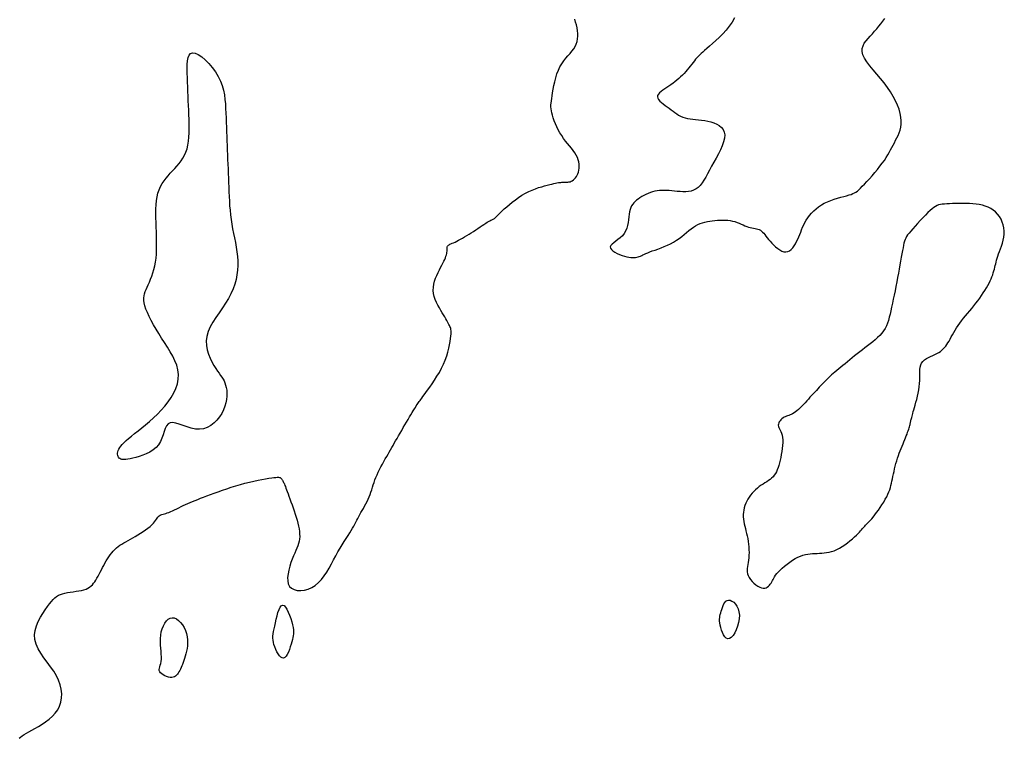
# Model space of a CAD drawing. Header units: millimetres. Extents: x 32690613 to 32693367, y 5343692 to 5344708.
# Tile 231 of 256: x 32692669 to 32692696, y 5343849 to 5343868. Entities that reach past the tile are written whole.
import ezdxf

# ---------------------------------------------------------------- set-up
doc = ezdxf.new("R2010")
doc.units = ezdxf.units.MM
doc.header["$LTSCALE"] = 20
doc.layers.add('02-DGM_HL_493.00', color=102, linetype='Continuous')

msp = doc.modelspace()

# ---------------------------------------------------------------- linework, layer by layer
at = {"layer": '02-DGM_HL_493.00', "elevation": 493, "flags": 128}
for points in [[(32692668.927, 5343848.702), (32692668.969, 5343848.736), (32692669.015, 5343848.769), (32692669.068, 5343848.803), (32692669.128, 5343848.838), (32692669.195, 5343848.876), (32692669.272, 5343848.918), (32692669.358, 5343848.966), (32692669.451, 5343849.02), (32692669.548, 5343849.079), (32692669.645, 5343849.145), (32692669.74, 5343849.217), (32692669.828, 5343849.296), (32692669.907, 5343849.381), (32692669.973, 5343849.474), (32692670.024, 5343849.573), (32692670.059, 5343849.679), (32692670.078, 5343849.79), (32692670.081, 5343849.905), (32692670.069, 5343850.024), (32692670.041, 5343850.145), (32692669.997, 5343850.267), (32692669.937, 5343850.39), (32692669.863, 5343850.512), (32692669.779, 5343850.634), (32692669.689, 5343850.755), (32692669.6, 5343850.877), (32692669.517, 5343850.999), (32692669.445, 5343851.121), (32692669.39, 5343851.244), (32692669.357, 5343851.368), (32692669.349, 5343851.492), (32692669.365, 5343851.616), (32692669.399, 5343851.738), (32692669.447, 5343851.856), (32692669.506, 5343851.969), (32692669.57, 5343852.074), (32692669.635, 5343852.171), (32692669.697, 5343852.257), (32692669.754, 5343852.332), (32692669.804, 5343852.395), (32692669.851, 5343852.449), (32692669.897, 5343852.494), (32692669.943, 5343852.531), (32692669.991, 5343852.562), (32692670.043, 5343852.586), (32692670.101, 5343852.606), (32692670.166, 5343852.623), (32692670.238, 5343852.636), (32692670.313, 5343852.648), (32692670.391, 5343852.659), (32692670.468, 5343852.67), (32692670.544, 5343852.682), (32692670.615, 5343852.696), (32692670.68, 5343852.712), (32692670.738, 5343852.732), (32692670.79, 5343852.756), (32692670.835, 5343852.783), (32692670.875, 5343852.814), (32692670.911, 5343852.848), (32692670.943, 5343852.887), (32692670.974, 5343852.929), (32692671.004, 5343852.975), (32692671.033, 5343853.025), (32692671.062, 5343853.078), (32692671.092, 5343853.134), (32692671.122, 5343853.192), (32692671.152, 5343853.251), (32692671.183, 5343853.311), (32692671.215, 5343853.372), (32692671.248, 5343853.431), (32692671.282, 5343853.49), (32692671.317, 5343853.548), (32692671.354, 5343853.603), (32692671.392, 5343853.657), (32692671.431, 5343853.707), (32692671.472, 5343853.755), (32692671.515, 5343853.8), (32692671.56, 5343853.842), (32692671.606, 5343853.879), (32692671.654, 5343853.913), (32692671.705, 5343853.946), (32692671.758, 5343853.977), (32692671.814, 5343854.009), (32692671.873, 5343854.041), (32692671.935, 5343854.075), (32692672, 5343854.111), (32692672.068, 5343854.151), (32692672.139, 5343854.194), (32692672.21, 5343854.239), (32692672.28, 5343854.286), (32692672.347, 5343854.333), (32692672.41, 5343854.379), (32692672.467, 5343854.425), (32692672.516, 5343854.469), (32692672.557, 5343854.51), (32692672.591, 5343854.548), (32692672.618, 5343854.583), (32692672.641, 5343854.615), (32692672.66, 5343854.644), (32692672.678, 5343854.67), (32692672.696, 5343854.692), (32692672.715, 5343854.71), (32692672.737, 5343854.725), (32692672.761, 5343854.736), (32692672.789, 5343854.746), (32692672.819, 5343854.756), (32692672.853, 5343854.765), (32692672.89, 5343854.775), (32692672.931, 5343854.788), (32692672.976, 5343854.803), (32692673.024, 5343854.823), (32692673.075, 5343854.846), (32692673.129, 5343854.871), (32692673.186, 5343854.899), (32692673.244, 5343854.927), (32692673.304, 5343854.957), (32692673.365, 5343854.987), (32692673.426, 5343855.016), (32692673.488, 5343855.044), (32692673.55, 5343855.071), (32692673.615, 5343855.098), (32692673.682, 5343855.125), (32692673.754, 5343855.153), (32692673.83, 5343855.182), (32692673.912, 5343855.213), (32692674.001, 5343855.247), (32692674.097, 5343855.283), (32692674.2, 5343855.321), (32692674.309, 5343855.361), (32692674.422, 5343855.402), (32692674.54, 5343855.442), (32692674.66, 5343855.482), (32692674.782, 5343855.52), (32692674.906, 5343855.556), (32692675.03, 5343855.589), (32692675.151, 5343855.619), (32692675.27, 5343855.646), (32692675.383, 5343855.67), (32692675.49, 5343855.691), (32692675.588, 5343855.709), (32692675.676, 5343855.723), (32692675.752, 5343855.735), (32692675.814, 5343855.743), (32692675.864, 5343855.748), (32692675.904, 5343855.75), (32692675.935, 5343855.75), (32692675.959, 5343855.747), (32692675.977, 5343855.743), (32692675.991, 5343855.736), (32692676.002, 5343855.729), (32692676.012, 5343855.719), (32692676.022, 5343855.709), (32692676.031, 5343855.697), (32692676.04, 5343855.683), (32692676.049, 5343855.668), (32692676.058, 5343855.651), (32692676.067, 5343855.631), (32692676.076, 5343855.61), (32692676.086, 5343855.587), (32692676.097, 5343855.561), (32692676.108, 5343855.531), (32692676.122, 5343855.497), (32692676.137, 5343855.458), (32692676.153, 5343855.413), (32692676.173, 5343855.362), (32692676.195, 5343855.305), (32692676.219, 5343855.239), (32692676.246, 5343855.168), (32692676.274, 5343855.091), (32692676.304, 5343855.01), (32692676.333, 5343854.926), (32692676.362, 5343854.841), (32692676.39, 5343854.755), (32692676.417, 5343854.671), (32692676.441, 5343854.589), (32692676.462, 5343854.509), (32692676.479, 5343854.431), (32692676.493, 5343854.356), (32692676.503, 5343854.284), (32692676.508, 5343854.214), (32692676.509, 5343854.147), (32692676.504, 5343854.082), (32692676.493, 5343854.021), (32692676.477, 5343853.96), (32692676.456, 5343853.9), (32692676.432, 5343853.838), (32692676.404, 5343853.772), (32692676.374, 5343853.702), (32692676.342, 5343853.625), (32692676.308, 5343853.541), (32692676.274, 5343853.448), (32692676.242, 5343853.349), (32692676.215, 5343853.246), (32692676.194, 5343853.145), (32692676.184, 5343853.046), (32692676.185, 5343852.954), (32692676.202, 5343852.873), (32692676.237, 5343852.804), (32692676.29, 5343852.752), (32692676.36, 5343852.715), (32692676.444, 5343852.695), (32692676.536, 5343852.691), (32692676.635, 5343852.703), (32692676.736, 5343852.73), (32692676.836, 5343852.773), (32692676.931, 5343852.831), (32692677.018, 5343852.905), (32692677.098, 5343852.991), (32692677.171, 5343853.087), (32692677.24, 5343853.191), (32692677.304, 5343853.3), (32692677.365, 5343853.411), (32692677.425, 5343853.523), (32692677.483, 5343853.631), (32692677.541, 5343853.735), (32692677.599, 5343853.834), (32692677.656, 5343853.927), (32692677.711, 5343854.016), (32692677.764, 5343854.098), (32692677.814, 5343854.176), (32692677.86, 5343854.248), (32692677.901, 5343854.315), (32692677.938, 5343854.376), (32692677.971, 5343854.434), (32692678, 5343854.487), (32692678.028, 5343854.539), (32692678.054, 5343854.589), (32692678.08, 5343854.638), (32692678.107, 5343854.689), (32692678.135, 5343854.741), (32692678.165, 5343854.796), (32692678.197, 5343854.852), (32692678.23, 5343854.911), (32692678.264, 5343854.972), (32692678.297, 5343855.034), (32692678.329, 5343855.096), (32692678.359, 5343855.16), (32692678.387, 5343855.223), (32692678.412, 5343855.287), (32692678.434, 5343855.351), (32692678.455, 5343855.415), (32692678.475, 5343855.479), (32692678.496, 5343855.544), (32692678.517, 5343855.611), (32692678.541, 5343855.678), (32692678.568, 5343855.748), (32692678.598, 5343855.818), (32692678.632, 5343855.89), (32692678.668, 5343855.962), (32692678.705, 5343856.034), (32692678.744, 5343856.106), (32692678.783, 5343856.176), (32692678.821, 5343856.244), (32692678.859, 5343856.309), (32692678.895, 5343856.372), (32692678.929, 5343856.432), (32692678.963, 5343856.491), (32692678.996, 5343856.55), (32692679.03, 5343856.609), (32692679.065, 5343856.669), (32692679.101, 5343856.732), (32692679.139, 5343856.798), (32692679.179, 5343856.869), (32692679.221, 5343856.942), (32692679.264, 5343857.017), (32692679.307, 5343857.093), (32692679.351, 5343857.168), (32692679.394, 5343857.241), (32692679.435, 5343857.312), (32692679.474, 5343857.379), (32692679.511, 5343857.44), (32692679.546, 5343857.496), (32692679.577, 5343857.548), (32692679.607, 5343857.595), (32692679.634, 5343857.638), (32692679.659, 5343857.676), (32692679.681, 5343857.711), (32692679.702, 5343857.742), (32692679.721, 5343857.77), (32692679.739, 5343857.797), (32692679.759, 5343857.824), (32692679.78, 5343857.854), (32692679.804, 5343857.888), (32692679.834, 5343857.928), (32692679.87, 5343857.976), (32692679.913, 5343858.035), (32692679.965, 5343858.105), (32692680.023, 5343858.186), (32692680.086, 5343858.276), (32692680.152, 5343858.373), (32692680.217, 5343858.476), (32692680.282, 5343858.583), (32692680.342, 5343858.693), (32692680.396, 5343858.805), (32692680.442, 5343858.916), (32692680.481, 5343859.025), (32692680.513, 5343859.131), (32692680.539, 5343859.232), (32692680.559, 5343859.328), (32692680.574, 5343859.416), (32692680.585, 5343859.494), (32692680.593, 5343859.563), (32692680.597, 5343859.62), (32692680.599, 5343859.667), (32692680.598, 5343859.706), (32692680.594, 5343859.739), (32692680.588, 5343859.768), (32692680.579, 5343859.794), (32692680.568, 5343859.819), (32692680.555, 5343859.846), (32692680.54, 5343859.876), (32692680.523, 5343859.909), (32692680.503, 5343859.946), (32692680.48, 5343859.987), (32692680.455, 5343860.032), (32692680.426, 5343860.081), (32692680.395, 5343860.134), (32692680.36, 5343860.193), (32692680.322, 5343860.257), (32692680.282, 5343860.325), (32692680.243, 5343860.397), (32692680.206, 5343860.472), (32692680.173, 5343860.55), (32692680.146, 5343860.63), (32692680.127, 5343860.712), (32692680.118, 5343860.795), (32692680.121, 5343860.879), (32692680.133, 5343860.962), (32692680.154, 5343861.044), (32692680.181, 5343861.124), (32692680.212, 5343861.202), (32692680.247, 5343861.277), (32692680.282, 5343861.348), (32692680.316, 5343861.415), (32692680.348, 5343861.476), (32692680.377, 5343861.532), (32692680.403, 5343861.584), (32692680.426, 5343861.631), (32692680.445, 5343861.675), (32692680.461, 5343861.716), (32692680.474, 5343861.753), (32692680.483, 5343861.788), (32692680.488, 5343861.821), (32692680.491, 5343861.851), (32692680.491, 5343861.879), (32692680.491, 5343861.905), (32692680.491, 5343861.928), (32692680.492, 5343861.95), (32692680.496, 5343861.969), (32692680.502, 5343861.986), (32692680.512, 5343862.001), (32692680.527, 5343862.015), (32692680.546, 5343862.027), (32692680.569, 5343862.04), (32692680.596, 5343862.053), (32692680.628, 5343862.067), (32692680.664, 5343862.084), (32692680.705, 5343862.102), (32692680.75, 5343862.125), (32692680.799, 5343862.15), (32692680.852, 5343862.178), (32692680.907, 5343862.208), (32692680.965, 5343862.241), (32692681.024, 5343862.276), (32692681.085, 5343862.312), (32692681.145, 5343862.35), (32692681.206, 5343862.39), (32692681.267, 5343862.43), (32692681.325, 5343862.469), (32692681.382, 5343862.508), (32692681.436, 5343862.544), (32692681.487, 5343862.578), (32692681.533, 5343862.609), (32692681.575, 5343862.635), (32692681.612, 5343862.657), (32692681.644, 5343862.674), (32692681.671, 5343862.688), (32692681.696, 5343862.7), (32692681.717, 5343862.709), (32692681.735, 5343862.719), (32692681.752, 5343862.728), (32692681.768, 5343862.738), (32692681.783, 5343862.75), (32692681.799, 5343862.765), (32692681.816, 5343862.783), (32692681.837, 5343862.804), (32692681.863, 5343862.831), (32692681.894, 5343862.863), (32692681.933, 5343862.901), (32692681.98, 5343862.946), (32692682.036, 5343862.998), (32692682.101, 5343863.055), (32692682.174, 5343863.117), (32692682.252, 5343863.181), (32692682.336, 5343863.244), (32692682.423, 5343863.307), (32692682.513, 5343863.366), (32692682.605, 5343863.419), (32692682.697, 5343863.466), (32692682.788, 5343863.507), (32692682.877, 5343863.542), (32692682.964, 5343863.572), (32692683.047, 5343863.597), (32692683.125, 5343863.619), (32692683.197, 5343863.638), (32692683.263, 5343863.654), (32692683.321, 5343863.668), (32692683.373, 5343863.68), (32692683.418, 5343863.69), (32692683.459, 5343863.699), (32692683.496, 5343863.706), (32692683.53, 5343863.711), (32692683.563, 5343863.714), (32692683.594, 5343863.717), (32692683.625, 5343863.717), (32692683.657, 5343863.717), (32692683.688, 5343863.717), (32692683.719, 5343863.717), (32692683.75, 5343863.719), (32692683.781, 5343863.724), (32692683.812, 5343863.731), (32692683.843, 5343863.743), (32692683.874, 5343863.759), (32692683.904, 5343863.78), (32692683.932, 5343863.805), (32692683.96, 5343863.834), (32692683.985, 5343863.868), (32692684.007, 5343863.905), (32692684.026, 5343863.947), (32692684.042, 5343863.993), (32692684.054, 5343864.042), (32692684.061, 5343864.094), (32692684.063, 5343864.149), (32692684.06, 5343864.207), (32692684.05, 5343864.266), (32692684.035, 5343864.326), (32692684.012, 5343864.388), (32692683.982, 5343864.449), (32692683.945, 5343864.51), (32692683.901, 5343864.571), (32692683.853, 5343864.634), (32692683.801, 5343864.697), (32692683.747, 5343864.763), (32692683.692, 5343864.83), (32692683.638, 5343864.901), (32692683.587, 5343864.976), (32692683.539, 5343865.054), (32692683.494, 5343865.134), (32692683.454, 5343865.216), (32692683.419, 5343865.297), (32692683.387, 5343865.377), (32692683.36, 5343865.453), (32692683.338, 5343865.525), (32692683.321, 5343865.591), (32692683.308, 5343865.649), (32692683.3, 5343865.703), (32692683.297, 5343865.753), (32692683.297, 5343865.803), (32692683.3, 5343865.856), (32692683.307, 5343865.913), (32692683.316, 5343865.976), (32692683.328, 5343866.05), (32692683.341, 5343866.134), (32692683.357, 5343866.227), (32692683.377, 5343866.327), (32692683.399, 5343866.431), (32692683.426, 5343866.536), (32692683.458, 5343866.64), (32692683.496, 5343866.74), (32692683.539, 5343866.833), (32692683.588, 5343866.918), (32692683.643, 5343866.996), (32692683.699, 5343867.067), (32692683.757, 5343867.134), (32692683.812, 5343867.197), (32692683.865, 5343867.259), (32692683.912, 5343867.32), (32692683.951, 5343867.383), (32692683.982, 5343867.448), (32692684.003, 5343867.516), (32692684.017, 5343867.586), (32692684.022, 5343867.658), (32692684.021, 5343867.732), (32692684.014, 5343867.808), (32692684.002, 5343867.885), (32692683.984, 5343867.963), (32692683.962, 5343868.042), (32692683.938, 5343868.12)], [(32692688.258, 5343868.152), (32692688.192, 5343868.039), (32692688.115, 5343867.928), (32692688.028, 5343867.823), (32692687.936, 5343867.722), (32692687.841, 5343867.628), (32692687.748, 5343867.541), (32692687.659, 5343867.462), (32692687.579, 5343867.392), (32692687.508, 5343867.331), (32692687.448, 5343867.278), (32692687.396, 5343867.232), (32692687.35, 5343867.19), (32692687.31, 5343867.152), (32692687.274, 5343867.115), (32692687.239, 5343867.078), (32692687.205, 5343867.039), (32692687.171, 5343866.996), (32692687.135, 5343866.951), (32692687.098, 5343866.903), (32692687.06, 5343866.854), (32692687.02, 5343866.804), (32692686.979, 5343866.753), (32692686.937, 5343866.703), (32692686.893, 5343866.653), (32692686.847, 5343866.606), (32692686.799, 5343866.559), (32692686.75, 5343866.514), (32692686.699, 5343866.471), (32692686.647, 5343866.429), (32692686.594, 5343866.388), (32692686.539, 5343866.348), (32692686.483, 5343866.31), (32692686.426, 5343866.272), (32692686.37, 5343866.236), (32692686.318, 5343866.2), (32692686.27, 5343866.164), (32692686.229, 5343866.129), (32692686.198, 5343866.093), (32692686.179, 5343866.058), (32692686.173, 5343866.022), (32692686.182, 5343865.985), (32692686.204, 5343865.948), (32692686.237, 5343865.91), (32692686.279, 5343865.871), (32692686.328, 5343865.832), (32692686.381, 5343865.793), (32692686.436, 5343865.754), (32692686.49, 5343865.714), (32692686.543, 5343865.675), (32692686.594, 5343865.636), (32692686.644, 5343865.598), (32692686.694, 5343865.563), (32692686.746, 5343865.53), (32692686.8, 5343865.5), (32692686.857, 5343865.474), (32692686.918, 5343865.453), (32692686.983, 5343865.437), (32692687.053, 5343865.425), (32692687.127, 5343865.416), (32692687.204, 5343865.409), (32692687.284, 5343865.401), (32692687.366, 5343865.392), (32692687.449, 5343865.381), (32692687.533, 5343865.366), (32692687.616, 5343865.346), (32692687.698, 5343865.319), (32692687.774, 5343865.286), (32692687.843, 5343865.246), (32692687.902, 5343865.197), (32692687.948, 5343865.14), (32692687.979, 5343865.073), (32692687.992, 5343864.995), (32692687.985, 5343864.906), (32692687.962, 5343864.809), (32692687.924, 5343864.704), (32692687.876, 5343864.594), (32692687.819, 5343864.481), (32692687.758, 5343864.368), (32692687.696, 5343864.256), (32692687.636, 5343864.147), (32692687.58, 5343864.043), (32692687.527, 5343863.946), (32692687.477, 5343863.855), (32692687.428, 5343863.772), (32692687.379, 5343863.698), (32692687.328, 5343863.633), (32692687.273, 5343863.579), (32692687.215, 5343863.535), (32692687.151, 5343863.502), (32692687.083, 5343863.48), (32692687.011, 5343863.466), (32692686.936, 5343863.46), (32692686.86, 5343863.459), (32692686.784, 5343863.463), (32692686.708, 5343863.469), (32692686.634, 5343863.476), (32692686.561, 5343863.484), (32692686.492, 5343863.49), (32692686.424, 5343863.495), (32692686.358, 5343863.498), (32692686.294, 5343863.498), (32692686.23, 5343863.495), (32692686.167, 5343863.489), (32692686.105, 5343863.477), (32692686.043, 5343863.461), (32692685.982, 5343863.441), (32692685.922, 5343863.417), (32692685.864, 5343863.39), (32692685.807, 5343863.36), (32692685.753, 5343863.329), (32692685.702, 5343863.296), (32692685.655, 5343863.263), (32692685.611, 5343863.23), (32692685.572, 5343863.196), (32692685.536, 5343863.16), (32692685.504, 5343863.122), (32692685.476, 5343863.08), (32692685.453, 5343863.033), (32692685.433, 5343862.98), (32692685.418, 5343862.92), (32692685.407, 5343862.854), (32692685.398, 5343862.782), (32692685.388, 5343862.705), (32692685.378, 5343862.627), (32692685.363, 5343862.549), (32692685.342, 5343862.472), (32692685.313, 5343862.399), (32692685.274, 5343862.331), (32692685.225, 5343862.27), (32692685.167, 5343862.216), (32692685.106, 5343862.167), (32692685.046, 5343862.122), (32692684.991, 5343862.081), (32692684.946, 5343862.043), (32692684.914, 5343862.005), (32692684.899, 5343861.969), (32692684.906, 5343861.932), (32692684.932, 5343861.896), (32692684.972, 5343861.86), (32692685.025, 5343861.826), (32692685.086, 5343861.794), (32692685.152, 5343861.766), (32692685.219, 5343861.741), (32692685.284, 5343861.72), (32692685.345, 5343861.704), (32692685.401, 5343861.693), (32692685.452, 5343861.686), (32692685.499, 5343861.682), (32692685.542, 5343861.683), (32692685.581, 5343861.686), (32692685.618, 5343861.692), (32692685.652, 5343861.701), (32692685.684, 5343861.711), (32692685.716, 5343861.724), (32692685.748, 5343861.738), (32692685.782, 5343861.755), (32692685.82, 5343861.772), (32692685.863, 5343861.792), (32692685.912, 5343861.813), (32692685.969, 5343861.836), (32692686.035, 5343861.86), (32692686.109, 5343861.885), (32692686.188, 5343861.913), (32692686.272, 5343861.944), (32692686.357, 5343861.978), (32692686.443, 5343862.014), (32692686.528, 5343862.055), (32692686.609, 5343862.1), (32692686.687, 5343862.149), (32692686.76, 5343862.201), (32692686.829, 5343862.255), (32692686.895, 5343862.309), (32692686.959, 5343862.362), (32692687.022, 5343862.414), (32692687.083, 5343862.461), (32692687.144, 5343862.504), (32692687.205, 5343862.541), (32692687.267, 5343862.572), (32692687.329, 5343862.598), (32692687.392, 5343862.62), (32692687.456, 5343862.638), (32692687.521, 5343862.653), (32692687.587, 5343862.664), (32692687.654, 5343862.674), (32692687.724, 5343862.682), (32692687.794, 5343862.689), (32692687.865, 5343862.693), (32692687.935, 5343862.694), (32692688.005, 5343862.693), (32692688.074, 5343862.688), (32692688.141, 5343862.68), (32692688.205, 5343862.668), (32692688.267, 5343862.652), (32692688.326, 5343862.632), (32692688.382, 5343862.611), (32692688.436, 5343862.588), (32692688.488, 5343862.565), (32692688.538, 5343862.543), (32692688.587, 5343862.524), (32692688.634, 5343862.507), (32692688.68, 5343862.494), (32692688.724, 5343862.484), (32692688.767, 5343862.475), (32692688.809, 5343862.468), (32692688.848, 5343862.459), (32692688.886, 5343862.449), (32692688.921, 5343862.436), (32692688.954, 5343862.419), (32692688.985, 5343862.397), (32692689.015, 5343862.37), (32692689.044, 5343862.338), (32692689.074, 5343862.302), (32692689.105, 5343862.262), (32692689.138, 5343862.219), (32692689.175, 5343862.173), (32692689.216, 5343862.124), (32692689.262, 5343862.072), (32692689.313, 5343862.021), (32692689.366, 5343861.972), (32692689.422, 5343861.927), (32692689.479, 5343861.888), (32692689.535, 5343861.859), (32692689.591, 5343861.84), (32692689.644, 5343861.835), (32692689.695, 5343861.844), (32692689.742, 5343861.867), (32692689.786, 5343861.902), (32692689.828, 5343861.946), (32692689.866, 5343861.998), (32692689.902, 5343862.056), (32692689.934, 5343862.117), (32692689.964, 5343862.181), (32692689.992, 5343862.244), (32692690.018, 5343862.308), (32692690.043, 5343862.371), (32692690.069, 5343862.435), (32692690.096, 5343862.499), (32692690.125, 5343862.562), (32692690.158, 5343862.626), (32692690.195, 5343862.69), (32692690.236, 5343862.754), (32692690.284, 5343862.818), (32692690.336, 5343862.88), (32692690.394, 5343862.941), (32692690.457, 5343862.999), (32692690.526, 5343863.053), (32692690.601, 5343863.104), (32692690.681, 5343863.15), (32692690.767, 5343863.191), (32692690.856, 5343863.227), (32692690.947, 5343863.259), (32692691.038, 5343863.287), (32692691.125, 5343863.312), (32692691.208, 5343863.334), (32692691.284, 5343863.354), (32692691.351, 5343863.373), (32692691.408, 5343863.39), (32692691.456, 5343863.409), (32692691.498, 5343863.429), (32692691.537, 5343863.452), (32692691.574, 5343863.48), (32692691.613, 5343863.514), (32692691.656, 5343863.556), (32692691.706, 5343863.607), (32692691.764, 5343863.668), (32692691.828, 5343863.737), (32692691.898, 5343863.813), (32692691.971, 5343863.894), (32692692.044, 5343863.977), (32692692.116, 5343864.063), (32692692.184, 5343864.147), (32692692.247, 5343864.23), (32692692.303, 5343864.308), (32692692.352, 5343864.383), (32692692.396, 5343864.455), (32692692.436, 5343864.524), (32692692.472, 5343864.591), (32692692.506, 5343864.656), (32692692.54, 5343864.721), (32692692.573, 5343864.785), (32692692.607, 5343864.849), (32692692.642, 5343864.914), (32692692.674, 5343864.981), (32692692.703, 5343865.05), (32692692.728, 5343865.124), (32692692.746, 5343865.202), (32692692.757, 5343865.285), (32692692.758, 5343865.376), (32692692.749, 5343865.473), (32692692.73, 5343865.576), (32692692.699, 5343865.686), (32692692.659, 5343865.799), (32692692.607, 5343865.916), (32692692.545, 5343866.036), (32692692.473, 5343866.157), (32692692.39, 5343866.279), (32692692.297, 5343866.4), (32692692.198, 5343866.52), (32692692.098, 5343866.638), (32692692, 5343866.752), (32692691.91, 5343866.863), (32692691.831, 5343866.968), (32692691.768, 5343867.068), (32692691.725, 5343867.161), (32692691.706, 5343867.246), (32692691.707, 5343867.325), (32692691.727, 5343867.399), (32692691.762, 5343867.468), (32692691.808, 5343867.534), (32692691.862, 5343867.599), (32692691.921, 5343867.662), (32692691.981, 5343867.727), (32692692.04, 5343867.792), (32692692.098, 5343867.86), (32692692.154, 5343867.928), (32692692.209, 5343867.998), (32692692.262, 5343868.068), (32692692.315, 5343868.14)]]:
    msp.add_lwpolyline(points, dxfattribs=at)
for points in [[(32692671.604, 5343856.473), (32692671.621, 5343856.511), (32692671.646, 5343856.551), (32692671.678, 5343856.594), (32692671.717, 5343856.639), (32692671.765, 5343856.689), (32692671.822, 5343856.742), (32692671.888, 5343856.8), (32692671.964, 5343856.863), (32692672.049, 5343856.931), (32692672.143, 5343857.005), (32692672.243, 5343857.085), (32692672.348, 5343857.17), (32692672.455, 5343857.26), (32692672.562, 5343857.355), (32692672.668, 5343857.456), (32692672.771, 5343857.561), (32692672.868, 5343857.672), (32692672.957, 5343857.787), (32692673.038, 5343857.905), (32692673.107, 5343858.026), (32692673.163, 5343858.15), (32692673.204, 5343858.274), (32692673.228, 5343858.4), (32692673.233, 5343858.525), (32692673.218, 5343858.649), (32692673.186, 5343858.773), (32692673.138, 5343858.896), (32692673.078, 5343859.019), (32692673.01, 5343859.141), (32692672.935, 5343859.264), (32692672.856, 5343859.386), (32692672.778, 5343859.508), (32692672.702, 5343859.63), (32692672.629, 5343859.75), (32692672.561, 5343859.869), (32692672.499, 5343859.983), (32692672.443, 5343860.093), (32692672.395, 5343860.196), (32692672.356, 5343860.292), (32692672.327, 5343860.38), (32692672.308, 5343860.457), (32692672.299, 5343860.527), (32692672.299, 5343860.591), (32692672.306, 5343860.65), (32692672.32, 5343860.707), (32692672.339, 5343860.763), (32692672.363, 5343860.821), (32692672.391, 5343860.882), (32692672.42, 5343860.949), (32692672.452, 5343861.02), (32692672.483, 5343861.097), (32692672.515, 5343861.179), (32692672.544, 5343861.266), (32692672.571, 5343861.359), (32692672.595, 5343861.456), (32692672.614, 5343861.558), (32692672.629, 5343861.666), (32692672.638, 5343861.777), (32692672.643, 5343861.893), (32692672.645, 5343862.011), (32692672.645, 5343862.132), (32692672.642, 5343862.255), (32692672.638, 5343862.38), (32692672.633, 5343862.504), (32692672.628, 5343862.629), (32692672.625, 5343862.753), (32692672.623, 5343862.875), (32692672.624, 5343862.994), (32692672.63, 5343863.109), (32692672.64, 5343863.22), (32692672.657, 5343863.325), (32692672.68, 5343863.424), (32692672.712, 5343863.515), (32692672.75, 5343863.6), (32692672.795, 5343863.679), (32692672.845, 5343863.753), (32692672.899, 5343863.824), (32692672.955, 5343863.892), (32692673.014, 5343863.958), (32692673.074, 5343864.023), (32692673.134, 5343864.088), (32692673.193, 5343864.154), (32692673.25, 5343864.222), (32692673.303, 5343864.292), (32692673.353, 5343864.367), (32692673.398, 5343864.446), (32692673.436, 5343864.531), (32692673.468, 5343864.622), (32692673.491, 5343864.72), (32692673.508, 5343864.825), (32692673.518, 5343864.936), (32692673.524, 5343865.051), (32692673.525, 5343865.171), (32692673.524, 5343865.293), (32692673.52, 5343865.416), (32692673.515, 5343865.541), (32692673.51, 5343865.666), (32692673.505, 5343865.791), (32692673.5, 5343865.916), (32692673.496, 5343866.041), (32692673.491, 5343866.166), (32692673.486, 5343866.29), (32692673.481, 5343866.415), (32692673.476, 5343866.54), (32692673.472, 5343866.665), (32692673.469, 5343866.785), (32692673.471, 5343866.898), (32692673.479, 5343866.999), (32692673.496, 5343867.085), (32692673.523, 5343867.152), (32692673.562, 5343867.196), (32692673.617, 5343867.213), (32692673.687, 5343867.201), (32692673.77, 5343867.162), (32692673.861, 5343867.099), (32692673.958, 5343867.018), (32692674.055, 5343866.921), (32692674.148, 5343866.812), (32692674.234, 5343866.694), (32692674.309, 5343866.573), (32692674.369, 5343866.45), (32692674.415, 5343866.327), (32692674.449, 5343866.203), (32692674.474, 5343866.079), (32692674.491, 5343865.954), (32692674.502, 5343865.83), (32692674.509, 5343865.705), (32692674.514, 5343865.58), (32692674.519, 5343865.455), (32692674.524, 5343865.33), (32692674.529, 5343865.205), (32692674.534, 5343865.08), (32692674.539, 5343864.956), (32692674.544, 5343864.831), (32692674.549, 5343864.706), (32692674.553, 5343864.581), (32692674.558, 5343864.456), (32692674.563, 5343864.331), (32692674.568, 5343864.206), (32692674.573, 5343864.081), (32692674.578, 5343863.956), (32692674.583, 5343863.831), (32692674.588, 5343863.707), (32692674.592, 5343863.582), (32692674.597, 5343863.457), (32692674.603, 5343863.332), (32692674.609, 5343863.207), (32692674.617, 5343863.082), (32692674.627, 5343862.958), (32692674.639, 5343862.833), (32692674.654, 5343862.708), (32692674.673, 5343862.584), (32692674.695, 5343862.46), (32692674.72, 5343862.336), (32692674.746, 5343862.212), (32692674.771, 5343862.087), (32692674.794, 5343861.963), (32692674.814, 5343861.839), (32692674.829, 5343861.714), (32692674.837, 5343861.59), (32692674.838, 5343861.465), (32692674.831, 5343861.339), (32692674.814, 5343861.213), (32692674.789, 5343861.087), (32692674.754, 5343860.961), (32692674.708, 5343860.834), (32692674.652, 5343860.707), (32692674.585, 5343860.579), (32692674.506, 5343860.451), (32692674.421, 5343860.322), (32692674.332, 5343860.194), (32692674.245, 5343860.065), (32692674.164, 5343859.937), (32692674.093, 5343859.809), (32692674.036, 5343859.682), (32692673.999, 5343859.555), (32692673.984, 5343859.43), (32692673.989, 5343859.307), (32692674.01, 5343859.187), (32692674.044, 5343859.072), (32692674.088, 5343858.964), (32692674.138, 5343858.863), (32692674.19, 5343858.771), (32692674.242, 5343858.689), (32692674.289, 5343858.618), (32692674.333, 5343858.557), (32692674.372, 5343858.502), (32692674.407, 5343858.451), (32692674.438, 5343858.402), (32692674.466, 5343858.352), (32692674.489, 5343858.299), (32692674.509, 5343858.241), (32692674.525, 5343858.175), (32692674.537, 5343858.103), (32692674.543, 5343858.024), (32692674.542, 5343857.94), (32692674.533, 5343857.852), (32692674.516, 5343857.76), (32692674.489, 5343857.667), (32692674.452, 5343857.572), (32692674.403, 5343857.476), (32692674.343, 5343857.384), (32692674.274, 5343857.296), (32692674.195, 5343857.218), (32692674.108, 5343857.15), (32692674.013, 5343857.097), (32692673.912, 5343857.061), (32692673.805, 5343857.046), (32692673.694, 5343857.052), (32692673.581, 5343857.076), (32692673.468, 5343857.11), (32692673.358, 5343857.148), (32692673.255, 5343857.185), (32692673.16, 5343857.214), (32692673.076, 5343857.229), (32692673.006, 5343857.223), (32692672.952, 5343857.193), (32692672.91, 5343857.14), (32692672.877, 5343857.07), (32692672.849, 5343856.988), (32692672.82, 5343856.897), (32692672.788, 5343856.804), (32692672.748, 5343856.713), (32692672.696, 5343856.627), (32692672.629, 5343856.552), (32692672.549, 5343856.487), (32692672.461, 5343856.432), (32692672.366, 5343856.385), (32692672.27, 5343856.346), (32692672.174, 5343856.314), (32692672.084, 5343856.288), (32692672.001, 5343856.267), (32692671.929, 5343856.25), (32692671.868, 5343856.238), (32692671.816, 5343856.23), (32692671.772, 5343856.226), (32692671.735, 5343856.227), (32692671.703, 5343856.231), (32692671.677, 5343856.24), (32692671.654, 5343856.253), (32692671.634, 5343856.27), (32692671.617, 5343856.29), (32692671.603, 5343856.314), (32692671.593, 5343856.341), (32692671.588, 5343856.371), (32692671.588, 5343856.403), (32692671.593, 5343856.437)], [(32692688.635, 5343853.511), (32692688.626, 5343853.451), (32692688.616, 5343853.394), (32692688.606, 5343853.341), (32692688.599, 5343853.291), (32692688.595, 5343853.242), (32692688.597, 5343853.193), (32692688.606, 5343853.144), (32692688.624, 5343853.094), (32692688.652, 5343853.042), (32692688.688, 5343852.989), (32692688.731, 5343852.938), (32692688.779, 5343852.89), (32692688.831, 5343852.846), (32692688.883, 5343852.809), (32692688.935, 5343852.78), (32692688.984, 5343852.76), (32692689.03, 5343852.752), (32692689.071, 5343852.754), (32692689.108, 5343852.764), (32692689.141, 5343852.782), (32692689.172, 5343852.805), (32692689.198, 5343852.833), (32692689.222, 5343852.864), (32692689.243, 5343852.895), (32692689.262, 5343852.928), (32692689.279, 5343852.96), (32692689.297, 5343852.994), (32692689.316, 5343853.029), (32692689.339, 5343853.066), (32692689.366, 5343853.105), (32692689.399, 5343853.148), (32692689.44, 5343853.195), (32692689.489, 5343853.246), (32692689.546, 5343853.299), (32692689.609, 5343853.353), (32692689.676, 5343853.408), (32692689.747, 5343853.46), (32692689.82, 5343853.509), (32692689.894, 5343853.553), (32692689.966, 5343853.591), (32692690.037, 5343853.621), (32692690.105, 5343853.645), (32692690.172, 5343853.662), (32692690.238, 5343853.674), (32692690.302, 5343853.683), (32692690.365, 5343853.689), (32692690.428, 5343853.692), (32692690.491, 5343853.695), (32692690.553, 5343853.697), (32692690.616, 5343853.701), (32692690.679, 5343853.707), (32692690.743, 5343853.715), (32692690.809, 5343853.728), (32692690.876, 5343853.745), (32692690.944, 5343853.768), (32692691.015, 5343853.799), (32692691.087, 5343853.836), (32692691.161, 5343853.88), (32692691.234, 5343853.929), (32692691.306, 5343853.981), (32692691.374, 5343854.034), (32692691.439, 5343854.087), (32692691.498, 5343854.139), (32692691.55, 5343854.187), (32692691.594, 5343854.23), (32692691.632, 5343854.268), (32692691.663, 5343854.303), (32692691.69, 5343854.334), (32692691.713, 5343854.363), (32692691.734, 5343854.388), (32692691.754, 5343854.412), (32692691.774, 5343854.434), (32692691.794, 5343854.456), (32692691.816, 5343854.477), (32692691.84, 5343854.5), (32692691.867, 5343854.526), (32692691.896, 5343854.555), (32692691.928, 5343854.589), (32692691.964, 5343854.629), (32692692.003, 5343854.677), (32692692.047, 5343854.732), (32692692.094, 5343854.795), (32692692.142, 5343854.863), (32692692.191, 5343854.934), (32692692.239, 5343855.008), (32692692.285, 5343855.082), (32692692.328, 5343855.155), (32692692.366, 5343855.225), (32692692.398, 5343855.291), (32692692.424, 5343855.353), (32692692.447, 5343855.413), (32692692.465, 5343855.472), (32692692.481, 5343855.53), (32692692.496, 5343855.588), (32692692.509, 5343855.647), (32692692.522, 5343855.709), (32692692.535, 5343855.773), (32692692.55, 5343855.841), (32692692.565, 5343855.91), (32692692.581, 5343855.98), (32692692.598, 5343856.052), (32692692.617, 5343856.123), (32692692.637, 5343856.194), (32692692.659, 5343856.265), (32692692.682, 5343856.334), (32692692.706, 5343856.401), (32692692.731, 5343856.467), (32692692.756, 5343856.53), (32692692.782, 5343856.592), (32692692.807, 5343856.652), (32692692.831, 5343856.71), (32692692.855, 5343856.766), (32692692.876, 5343856.819), (32692692.896, 5343856.87), (32692692.915, 5343856.918), (32692692.932, 5343856.964), (32692692.947, 5343857.006), (32692692.96, 5343857.046), (32692692.972, 5343857.083), (32692692.982, 5343857.116), (32692692.99, 5343857.146), (32692692.997, 5343857.173), (32692693.003, 5343857.198), (32692693.008, 5343857.222), (32692693.013, 5343857.245), (32692693.018, 5343857.267), (32692693.022, 5343857.29), (32692693.028, 5343857.314), (32692693.034, 5343857.34), (32692693.041, 5343857.368), (32692693.05, 5343857.4), (32692693.06, 5343857.436), (32692693.071, 5343857.476), (32692693.084, 5343857.522), (32692693.099, 5343857.574), (32692693.117, 5343857.634), (32692693.136, 5343857.701), (32692693.157, 5343857.774), (32692693.178, 5343857.853), (32692693.198, 5343857.936), (32692693.217, 5343858.022), (32692693.234, 5343858.108), (32692693.247, 5343858.195), (32692693.255, 5343858.281), (32692693.259, 5343858.365), (32692693.259, 5343858.445), (32692693.259, 5343858.521), (32692693.259, 5343858.594), (32692693.262, 5343858.662), (32692693.27, 5343858.725), (32692693.285, 5343858.782), (32692693.309, 5343858.834), (32692693.343, 5343858.879), (32692693.387, 5343858.918), (32692693.438, 5343858.953), (32692693.494, 5343858.984), (32692693.552, 5343859.012), (32692693.611, 5343859.039), (32692693.669, 5343859.065), (32692693.724, 5343859.092), (32692693.773, 5343859.12), (32692693.818, 5343859.149), (32692693.858, 5343859.18), (32692693.895, 5343859.214), (32692693.929, 5343859.251), (32692693.961, 5343859.29), (32692693.992, 5343859.332), (32692694.021, 5343859.379), (32692694.051, 5343859.429), (32692694.08, 5343859.482), (32692694.111, 5343859.538), (32692694.143, 5343859.597), (32692694.177, 5343859.658), (32692694.213, 5343859.72), (32692694.252, 5343859.784), (32692694.295, 5343859.848), (32692694.341, 5343859.912), (32692694.391, 5343859.977), (32692694.443, 5343860.042), (32692694.497, 5343860.108), (32692694.552, 5343860.174), (32692694.609, 5343860.241), (32692694.665, 5343860.308), (32692694.721, 5343860.377), (32692694.776, 5343860.447), (32692694.829, 5343860.517), (32692694.88, 5343860.587), (32692694.93, 5343860.658), (32692694.976, 5343860.727), (32692695.02, 5343860.796), (32692695.06, 5343860.863), (32692695.097, 5343860.928), (32692695.131, 5343860.991), (32692695.16, 5343861.051), (32692695.186, 5343861.109), (32692695.209, 5343861.165), (32692695.23, 5343861.22), (32692695.247, 5343861.272), (32692695.263, 5343861.323), (32692695.277, 5343861.372), (32692695.289, 5343861.419), (32692695.301, 5343861.466), (32692695.312, 5343861.513), (32692695.324, 5343861.561), (32692695.337, 5343861.611), (32692695.352, 5343861.664), (32692695.369, 5343861.72), (32692695.39, 5343861.781), (32692695.414, 5343861.847), (32692695.44, 5343861.918), (32692695.467, 5343861.992), (32692695.492, 5343862.07), (32692695.514, 5343862.15), (32692695.532, 5343862.232), (32692695.542, 5343862.315), (32692695.543, 5343862.399), (32692695.535, 5343862.482), (32692695.517, 5343862.563), (32692695.49, 5343862.642), (32692695.455, 5343862.718), (32692695.411, 5343862.789), (32692695.361, 5343862.854), (32692695.305, 5343862.914), (32692695.243, 5343862.965), (32692695.177, 5343863.009), (32692695.105, 5343863.044), (32692695.03, 5343863.073), (32692694.951, 5343863.096), (32692694.868, 5343863.113), (32692694.782, 5343863.125), (32692694.694, 5343863.134), (32692694.603, 5343863.14), (32692694.51, 5343863.144), (32692694.417, 5343863.146), (32692694.324, 5343863.146), (32692694.234, 5343863.144), (32692694.148, 5343863.142), (32692694.066, 5343863.138), (32692693.992, 5343863.133), (32692693.925, 5343863.128), (32692693.867, 5343863.122), (32692693.816, 5343863.114), (32692693.77, 5343863.103), (32692693.727, 5343863.088), (32692693.685, 5343863.066), (32692693.641, 5343863.038), (32692693.593, 5343863.001), (32692693.54, 5343862.954), (32692693.479, 5343862.897), (32692693.412, 5343862.831), (32692693.341, 5343862.758), (32692693.269, 5343862.683), (32692693.198, 5343862.606), (32692693.131, 5343862.531), (32692693.068, 5343862.461), (32692693.014, 5343862.397), (32692692.969, 5343862.342), (32692692.932, 5343862.294), (32692692.903, 5343862.251), (32692692.88, 5343862.21), (32692692.862, 5343862.168), (32692692.847, 5343862.123), (32692692.833, 5343862.073), (32692692.82, 5343862.014), (32692692.807, 5343861.946), (32692692.792, 5343861.869), (32692692.777, 5343861.782), (32692692.76, 5343861.689), (32692692.742, 5343861.589), (32692692.724, 5343861.483), (32692692.704, 5343861.372), (32692692.683, 5343861.258), (32692692.661, 5343861.142), (32692692.638, 5343861.024), (32692692.614, 5343860.905), (32692692.591, 5343860.787), (32692692.567, 5343860.671), (32692692.543, 5343860.558), (32692692.521, 5343860.449), (32692692.499, 5343860.345), (32692692.479, 5343860.247), (32692692.458, 5343860.155), (32692692.437, 5343860.069), (32692692.414, 5343859.987), (32692692.388, 5343859.91), (32692692.358, 5343859.837), (32692692.323, 5343859.768), (32692692.282, 5343859.703), (32692692.235, 5343859.64), (32692692.181, 5343859.579), (32692692.121, 5343859.521), (32692692.058, 5343859.464), (32692691.991, 5343859.408), (32692691.922, 5343859.353), (32692691.851, 5343859.299), (32692691.78, 5343859.245), (32692691.709, 5343859.19), (32692691.639, 5343859.135), (32692691.569, 5343859.08), (32692691.501, 5343859.026), (32692691.434, 5343858.972), (32692691.369, 5343858.919), (32692691.305, 5343858.867), (32692691.244, 5343858.817), (32692691.184, 5343858.769), (32692691.127, 5343858.722), (32692691.072, 5343858.677), (32692691.019, 5343858.634), (32692690.969, 5343858.592), (32692690.921, 5343858.551), (32692690.876, 5343858.512), (32692690.834, 5343858.474), (32692690.794, 5343858.437), (32692690.757, 5343858.401), (32692690.721, 5343858.365), (32692690.686, 5343858.33), (32692690.651, 5343858.294), (32692690.617, 5343858.257), (32692690.581, 5343858.219), (32692690.545, 5343858.179), (32692690.506, 5343858.138), (32692690.466, 5343858.095), (32692690.425, 5343858.05), (32692690.382, 5343858.004), (32692690.339, 5343857.957), (32692690.294, 5343857.909), (32692690.25, 5343857.86), (32692690.205, 5343857.812), (32692690.16, 5343857.763), (32692690.115, 5343857.715), (32692690.071, 5343857.669), (32692690.027, 5343857.625), (32692689.984, 5343857.584), (32692689.942, 5343857.546), (32692689.902, 5343857.513), (32692689.863, 5343857.486), (32692689.826, 5343857.463), (32692689.79, 5343857.446), (32692689.755, 5343857.432), (32692689.722, 5343857.42), (32692689.69, 5343857.409), (32692689.658, 5343857.399), (32692689.627, 5343857.386), (32692689.596, 5343857.371), (32692689.566, 5343857.352), (32692689.537, 5343857.33), (32692689.509, 5343857.305), (32692689.485, 5343857.278), (32692689.465, 5343857.249), (32692689.45, 5343857.219), (32692689.44, 5343857.188), (32692689.438, 5343857.156), (32692689.443, 5343857.125), (32692689.454, 5343857.093), (32692689.469, 5343857.059), (32692689.487, 5343857.023), (32692689.506, 5343856.982), (32692689.524, 5343856.937), (32692689.54, 5343856.886), (32692689.551, 5343856.827), (32692689.557, 5343856.761), (32692689.557, 5343856.689), (32692689.553, 5343856.612), (32692689.545, 5343856.531), (32692689.534, 5343856.449), (32692689.52, 5343856.368), (32692689.505, 5343856.288), (32692689.488, 5343856.211), (32692689.47, 5343856.139), (32692689.452, 5343856.072), (32692689.432, 5343856.01), (32692689.41, 5343855.952), (32692689.386, 5343855.899), (32692689.359, 5343855.85), (32692689.329, 5343855.805), (32692689.295, 5343855.764), (32692689.257, 5343855.727), (32692689.215, 5343855.693), (32692689.17, 5343855.66), (32692689.124, 5343855.629), (32692689.075, 5343855.598), (32692689.025, 5343855.566), (32692688.974, 5343855.533), (32692688.924, 5343855.497), (32692688.874, 5343855.457), (32692688.825, 5343855.415), (32692688.778, 5343855.369), (32692688.733, 5343855.321), (32692688.69, 5343855.27), (32692688.651, 5343855.216), (32692688.615, 5343855.161), (32692688.584, 5343855.105), (32692688.557, 5343855.047), (32692688.535, 5343854.987), (32692688.518, 5343854.927), (32692688.505, 5343854.866), (32692688.497, 5343854.804), (32692688.493, 5343854.742), (32692688.493, 5343854.68), (32692688.497, 5343854.618), (32692688.506, 5343854.555), (32692688.518, 5343854.493), (32692688.532, 5343854.43), (32692688.548, 5343854.366), (32692688.565, 5343854.301), (32692688.582, 5343854.234), (32692688.598, 5343854.165), (32692688.612, 5343854.094), (32692688.624, 5343854.02), (32692688.634, 5343853.945), (32692688.641, 5343853.869), (32692688.645, 5343853.793), (32692688.647, 5343853.718), (32692688.646, 5343853.646), (32692688.642, 5343853.576)], [(32692688.387, 5343852.028), (32692688.384, 5343851.931), (32692688.367, 5343851.83), (32692688.34, 5343851.729), (32692688.304, 5343851.634), (32692688.262, 5343851.548), (32692688.215, 5343851.476), (32692688.168, 5343851.423), (32692688.12, 5343851.392), (32692688.076, 5343851.388), (32692688.034, 5343851.406), (32692687.996, 5343851.444), (32692687.962, 5343851.495), (32692687.932, 5343851.557), (32692687.906, 5343851.624), (32692687.885, 5343851.693), (32692687.87, 5343851.758), (32692687.86, 5343851.816), (32692687.854, 5343851.868), (32692687.854, 5343851.916), (32692687.857, 5343851.96), (32692687.863, 5343852.003), (32692687.872, 5343852.045), (32692687.884, 5343852.088), (32692687.897, 5343852.134), (32692687.911, 5343852.183), (32692687.927, 5343852.234), (32692687.946, 5343852.283), (32692687.967, 5343852.33), (32692687.992, 5343852.37), (32692688.021, 5343852.403), (32692688.055, 5343852.425), (32692688.094, 5343852.434), (32692688.138, 5343852.428), (32692688.185, 5343852.407), (32692688.233, 5343852.373), (32692688.278, 5343852.326), (32692688.319, 5343852.267), (32692688.353, 5343852.197), (32692688.376, 5343852.117)], [(32692676.048, 5343852.297), (32692676.086, 5343852.283), (32692676.124, 5343852.244), (32692676.163, 5343852.184), (32692676.201, 5343852.11), (32692676.237, 5343852.025), (32692676.269, 5343851.936), (32692676.297, 5343851.847), (32692676.319, 5343851.765), (32692676.334, 5343851.693), (32692676.343, 5343851.63), (32692676.346, 5343851.573), (32692676.344, 5343851.521), (32692676.337, 5343851.471), (32692676.327, 5343851.419), (32692676.312, 5343851.365), (32692676.295, 5343851.305), (32692676.276, 5343851.239), (32692676.254, 5343851.168), (32692676.23, 5343851.097), (32692676.204, 5343851.029), (32692676.175, 5343850.968), (32692676.144, 5343850.918), (32692676.111, 5343850.883), (32692676.076, 5343850.866), (32692676.039, 5343850.87), (32692676.001, 5343850.892), (32692675.963, 5343850.93), (32692675.926, 5343850.98), (32692675.891, 5343851.038), (32692675.86, 5343851.102), (32692675.833, 5343851.167), (32692675.812, 5343851.231), (32692675.797, 5343851.291), (32692675.788, 5343851.347), (32692675.785, 5343851.403), (32692675.787, 5343851.459), (32692675.794, 5343851.519), (32692675.804, 5343851.582), (32692675.817, 5343851.653), (32692675.834, 5343851.732), (32692675.852, 5343851.821), (32692675.873, 5343851.914), (32692675.897, 5343852.008), (32692675.922, 5343852.097), (32692675.95, 5343852.175), (32692675.98, 5343852.238), (32692676.013, 5343852.28)], [(32692673.052, 5343850.345), (32692673.008, 5343850.347), (32692672.961, 5343850.356), (32692672.912, 5343850.37), (32692672.865, 5343850.39), (32692672.82, 5343850.413), (32692672.781, 5343850.44), (32692672.749, 5343850.469), (32692672.727, 5343850.499), (32692672.715, 5343850.53), (32692672.713, 5343850.562), (32692672.719, 5343850.597), (32692672.729, 5343850.634), (32692672.741, 5343850.676), (32692672.754, 5343850.723), (32692672.765, 5343850.775), (32692672.772, 5343850.834), (32692672.773, 5343850.9), (32692672.769, 5343850.973), (32692672.763, 5343851.051), (32692672.755, 5343851.134), (32692672.749, 5343851.22), (32692672.745, 5343851.308), (32692672.747, 5343851.397), (32692672.755, 5343851.487), (32692672.771, 5343851.575), (32692672.795, 5343851.66), (32692672.827, 5343851.739), (32692672.864, 5343851.809), (32692672.907, 5343851.869), (32692672.955, 5343851.915), (32692673.007, 5343851.945), (32692673.062, 5343851.957), (32692673.119, 5343851.95), (32692673.177, 5343851.924), (32692673.234, 5343851.882), (32692673.289, 5343851.827), (32692673.339, 5343851.762), (32692673.384, 5343851.689), (32692673.422, 5343851.61), (32692673.451, 5343851.528), (32692673.47, 5343851.445), (32692673.48, 5343851.363), (32692673.482, 5343851.282), (32692673.478, 5343851.202), (32692673.468, 5343851.125), (32692673.454, 5343851.051), (32692673.437, 5343850.981), (32692673.419, 5343850.915), (32692673.401, 5343850.854), (32692673.382, 5343850.798), (32692673.363, 5343850.746), (32692673.344, 5343850.698), (32692673.325, 5343850.654), (32692673.306, 5343850.612), (32692673.287, 5343850.572), (32692673.267, 5343850.534), (32692673.248, 5343850.497), (32692673.228, 5343850.463), (32692673.206, 5343850.432), (32692673.182, 5343850.404), (32692673.156, 5343850.38), (32692673.126, 5343850.362), (32692673.091, 5343850.35)]]:
    msp.add_lwpolyline(points, close=True, dxfattribs=at)

doc.saveas('drawing.dxf')
